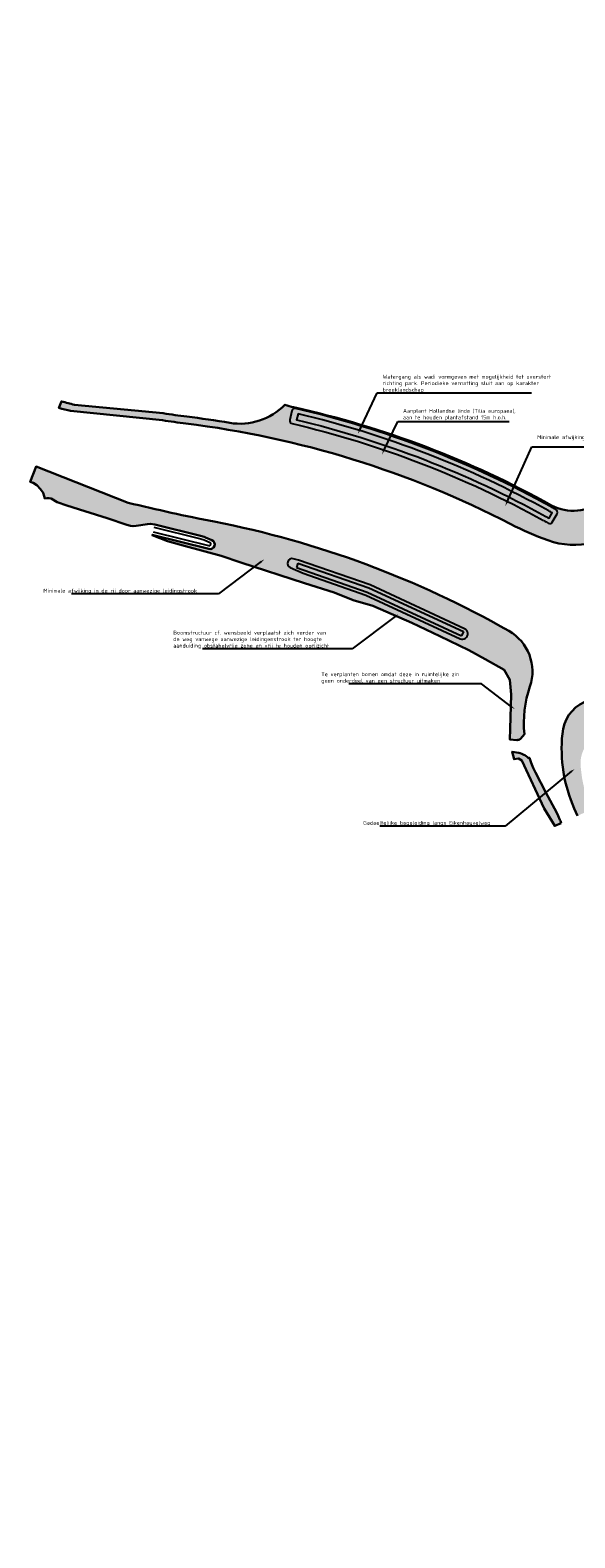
# Model space of a CAD drawing. Header units: metres. Extents: x 169758 to 173903, y 405444 to 407160.
# Tile 3 of 13: x 169758 to 169933, y 406675 to 407160. Entities that reach past the tile are written whole.
import ezdxf
from ezdxf import colors
from ezdxf.entities.mleader import LeaderData, LeaderLine
from ezdxf.math import Vec2, Vec3

# ---------------------------------------------------------------- set-up
doc = ezdxf.new("R2010")
doc.units = ezdxf.units.M
doc.header["$MEASUREMENT"] = 0
doc.layers.add('BRO ALG G Bermen', color=7, linetype='Continuous', lineweight=30, true_color=0xafd9aa)
doc.layers.add('BRO ALG G Bloem- en kruidenrijk grasland hatch', color=7, linetype='Continuous', true_color=0xd7ebd2)
doc.layers.add('N-WE-GW-WATERGANG_BODEM-G', color=73, linetype='Continuous', plot=False)
doc.layers.add('N-WE-GW-WATERGANG_INSTEEK-G', color=96, linetype='Continuous', plot=False)
doc.layers.add('X-XX-AL-T25-500', color=7, linetype='Continuous', lineweight=25)
doc.styles.add('NLCS-ISO-M500-T25', font='NLCS-ISO.ttf', dxfattribs={"height": 1.25})

msp = doc.modelspace()

# ---------------------------------------------------------------- hatches: boundary and pattern name
at = {"layer": 'BRO ALG G Bermen'}
h = msp.add_hatch(color=256, dxfattribs=at)
h.dxf.hatch_style = 1
h.paths.add_polyline_path([(170086.38, 407112.13), (170088.45, 407113.59), (170086.89, 407116.28), (170087.07, 407116.4), (170088.67, 407117.42), (170089.18, 407117.72), (170090.31, 407118.37), (170092.02, 407119.26), (170102.12, 407124.59), (170105.76, 407126.99), (170109.2, 407129.66), (170112.37, 407132.56), (170126.16, 407145.46), (170123.43, 407148.53), (170123.06, 407150.22), (170122.42, 407149.63), (170121.48, 407148.78), (170105.76, 407134.23), (170103.39, 407132.27), (170100.9, 407130.5), (170098.28, 407128.91), (170089.82, 407124.55), (170087.25, 407123.17), (170086.04, 407122.43), (170084.74, 407121.64), (170082.33, 407120), (170066.93, 407109.07), (170063.87, 407106.9), (170059.1, 407103.21), (170056.84, 407101.29), (170054.5, 407099.3), (170053.97, 407098.81), (170050.11, 407095.22), (170043.64, 407089.36), (170037.12, 407083.81), (170030.42, 407078.5), (170023.51, 407073.42), (170012.08, 407065.18), (170007.3, 407061.56), (170004.71, 407059.43), (170002.66, 407057.74), (169998.2, 407053.75), (169969.87, 407027.99), (169962.1, 407020.8), (169956.83, 407015.75), (169948.34, 407007.39), (169947.39, 407006.3), (169944.89, 407008.63, 0.366643), (169942.31, 407008.75, -0.312357), (169925.99, 407006.96, 0.072604), (169843.07, 407038.5, -0.062285), (169840.27, 407039.33, -0.247777), (169822.53, 407033.49, 0.011151), (169808.75, 407035.51, -0.006667), (169801.15, 407036.55), (169772.66, 407039.3, -0.003736), (169768.46, 407040.39), (169767.64, 407038.29, 0.003316), (169771.4, 407037.3), (169800.9, 407034.31, 0.00659), (169808.47, 407033.27, -0.08878), (169912.85, 407000.95, 0.032622), (169924.8, 406995.73, 0.300233), (169951.57, 407002.18, -0.022117), (169986.82, 407036.73), (170009.69, 407057.53), (170052.25, 407088.02)])
h = msp.add_hatch(color=256, dxfattribs=at)
h.dxf.hatch_style = 1
h.paths.add_polyline_path([(169817.54, 407001.73, -0.011709), (169789.93, 407007.8), (169760.3, 407019.41), (169758.42, 407014.56), (169758.39, 407014.49), (169759.39, 407014.15), (169760.51, 407013.41), (169761.76, 407012.13), (169762.59, 407011), (169763.05, 407009.21), (169764.37, 407009.33), (169765.15, 407009.16), (169767.09, 407007.98), (169770.21, 407006.95), (169775.93, 407005.1), (169783.09, 407002.89), (169789.46, 407000.68), (169790.67, 407000.34), (169791.42, 407000.24), (169792.46, 407000.38), (169796.92, 407001.04), (169798.5, 407000.85), (169813.13, 406997.21, -0.041859), (169814.71, 406996.67), (169816.81, 406995.76, -0.919646), (169815.85, 406992.93), (169797.65, 406997.45), (169797.64, 406997.41), (169802.53, 406995.47), (169808.28, 406993.89), (169819.78, 406990.73), (169826.14, 406988.64), (169846.57, 406981.92), (169856.16, 406978.91), (169862.21, 406976.53), (169868.53, 406974.63), (169881.03, 406969.21), (169890.12, 406964.87), (169899.38, 406960.45), (169904.6, 406957.55), (169910.8, 406954.1), (169912.62, 406950.83), (169912.98, 406946.18), (169912.64, 406935.1), (169912.53, 406931.69), (169914.83, 406931.51), (169914.97, 406931.51), (169915.11, 406931.52), (169915.26, 406931.54), (169915.39, 406931.58), (169915.52, 406931.62), (169915.65, 406931.68), (169915.78, 406931.75), (169915.9, 406931.83), (169916.01, 406931.91), (169917.27, 406933.34, -0.109332), (169919.03, 406948.69, 0.360398), (169912.26, 406966.59, 0.081224)])
h = msp.add_hatch(color=256, dxfattribs=at)
h.dxf.hatch_style = 1
h.paths.add_polyline_path([(169929.47, 406933.51, 0.130328), (169933.3, 406909.44), (169934.28, 406907.14), (169938.86, 406909.2), (169938.59, 406909.76), (169937.83, 406911.71), (169937.38, 406912.88), (169936.81, 406914.84), (169936.44, 406916.09), (169935.77, 406919.37), (169935.37, 406922.7), (169935.3, 406923.55), (169935.3, 406924.4), (169935.37, 406925.25), (169935.44, 406925.65), (169935.52, 406926.09), (169935.65, 406926.62), (169935.73, 406926.92), (169936.01, 406927.73), (169936.03, 406927.78), (169936.35, 406928.51), (169936.9, 406929.68), (169937.26, 406930.14), (169937.89, 406930.82), (169938.57, 406931.46), (169939.31, 406932.03), (169940.09, 406932.53), (169940.91, 406932.97), (169941.77, 406933.34), (169942.65, 406933.64), (169943.55, 406933.86), (169944.47, 406934.01), (169945.4, 406934.08), (169946.33, 406934.07), (169946.6, 406934.04), (169954.7, 406928.72), (169979.44, 406907.3), (169983.19, 406904.02, -0.023351), (170001.74, 406882.06), (170007.59, 406874.44), (170010.21, 406876.45), (170056.88, 406815.64), (170056.8, 406816.5), (170057.55, 406815.42), (170080.72, 406782.32), (170101.09, 406753.53), (170121.69, 406726.98), (170141.21, 406703.73), (170153.31, 406691.27), (170161.86, 406682.57), (170166.64, 406683.95), (170179.49, 406669.89), (170202.37, 406650.72), (170202.37, 406649.41), (170203.17, 406649.54), (170205.33, 406647.56), (170206.05, 406646.57), (170218.69, 406636.34), (170235.09, 406623.65), (170250.36, 406612.84), (170262.45, 406604.73), (170275.86, 406595.75), (170288.37, 406588.24), (170298.7, 406581.88), (170310.33, 406575.23), (170322.46, 406568.7), (170336.67, 406561.33), (170348.28, 406555.87), (170358.54, 406551.51), (170369.23, 406546.69), (170377.97, 406542.92), (170388.82, 406538.72), (170398.83, 406534.92), (170408.16, 406531.79), (170417.42, 406529.12), (170427.04, 406526.32), (170430.35, 406525), (170433.3, 406523.62), (170435.39, 406522.41), (170436.98, 406521.1), (170438.49, 406519.49), (170439.45, 406517.71), (170439.73, 406515.77), (170439.78, 406515.6), (170439.93, 406514.68), (170440.02, 406513.76), (170440.02, 406512.84), (170439.95, 406511.92), (170437.56, 406497.91), (170437.95, 406497.85), (170437.79, 406497.3), (170434.74, 406477.53, 0.030371), (170436.38, 406467.92), (170436.71, 406466.55), (170436.69, 406466.45), (170436.23, 406464.41), (170439.5, 406464.21), (170439.2, 406461.57, 0.198154), (170449.16, 406426.74), (170468.25, 406402.63), (170470.21, 406404.17), (170468.64, 406406.17), (170451.12, 406428.29, -0.198154), (170441.68, 406461.29), (170446.02, 406499.64, 0.045619), (170446.42, 406517.85, 0.335406), (170434.53, 406531.49, -0.029214), (170394.29, 406542.41), (170377.96, 406550.15), (170361.98, 406558.35, -0.132444), (170106.85, 406753.42), (170005.75, 406885.13, 0.064709), (169948.78, 406942.27, 0.601586)])
h = msp.add_hatch(color=256, dxfattribs=at)
h.dxf.hatch_style = 1
h.paths.add_polyline_path([(169920.85, 406921.02), (169920.12, 406922.59), (169919.46, 406924.19), (169918.88, 406925.81), (169918.56, 406925.71), (169918.18, 406926.06), (169917.78, 406926.37), (169917.35, 406926.65), (169917.1, 406926.79), (169916.9, 406926.9), (169916.64, 406927.01), (169916.43, 406927.1), (169915.94, 406927.27), (169915.44, 406927.39), (169913.31, 406927.72), (169913.96, 406925.32), (169915.33, 406925.6), (169916.44, 406924.96), (169923.58, 406909.5), (169926.99, 406903.88), (169929.11, 406904.83), (169928.85, 406905.5), (169928.68, 406905.86), (169928.13, 406907.13), (169927.64, 406908.07), (169925.52, 406912.1), (169924.17, 406914.67)])
at = {"layer": 'BRO ALG G Bloem- en kruidenrijk grasland hatch'}
h = msp.add_hatch(dxfattribs=at)
h.set_pattern_fill('CROSS', color=256, scale=3)
h.paths.add_polyline_path([(169985.14, 407038.59), (170008.11, 407059.48), (170050.81, 407090.06), (170084.94, 407114.17), (170087.31, 407115.55), (170086.89, 407116.28), (170087.07, 407116.4), (170088.67, 407117.42), (170089.18, 407117.72), (170090.31, 407118.37), (170092.02, 407119.26), (170102.12, 407124.59), (170105.76, 407126.99), (170109.2, 407129.66), (170112.37, 407132.56), (170126.19, 407145.48), (170123.43, 407148.53), (170123.06, 407150.22), (170122.42, 407149.63), (170121.48, 407148.78), (170105.76, 407134.23), (170103.39, 407132.27), (170100.9, 407130.5), (170098.28, 407128.91), (170089.82, 407124.55), (170087.25, 407123.17), (170086.04, 407122.43), (170084.74, 407121.64), (170082.33, 407120), (170066.93, 407109.07), (170063.87, 407106.9), (170059.1, 407103.21), (170056.84, 407101.29), (170054.5, 407099.3), (170053.97, 407098.81), (170050.11, 407095.22), (170043.64, 407089.36), (170037.12, 407083.81), (170030.42, 407078.5), (170023.51, 407073.42), (170012.08, 407065.18), (170007.3, 407061.56), (170004.71, 407059.43), (170002.66, 407057.74), (169998.2, 407053.75), (169969.87, 407027.99), (169962.1, 407020.8), (169956.83, 407015.75), (169948.34, 407007.39), (169947.39, 407006.3), (169944.89, 407008.63, 0.366643), (169942.31, 407008.75, -0.31856), (169925.71, 407007.12, 0.072391), (169843, 407038.51), (169837.12, 407032.5, -0.065915), (169914.71, 407004.55, 0.056866), (169935.04, 406996.81, 0.187649), (169949.74, 407003.88, -0.022114)])
h.paths.add_polyline_path([(170136.18, 407154.09), (170135.34, 407156.41), (170134.88, 407157.68), (170134.11, 407159.75), (170127.96, 407154.48), (170124.75, 407151.73), (170125.02, 407149.99), (170127.8, 407146.98), (170128.54, 407147.66), (170128.63, 407147.74), (170130.78, 407149.6), (170133.05, 407151.52), (170133.55, 407151.93)])
h = msp.add_hatch(dxfattribs=at)
h.set_pattern_fill('CROSS', color=256, scale=3)
h.paths.add_polyline_path([(169816.76, 406997.75, -0.01182), (169788.71, 407003.93), (169768.71, 407011.76), (169758.82, 407015.61), (169758.42, 407014.56), (169758.39, 407014.49), (169759.39, 407014.15), (169760.51, 407013.41), (169761.76, 407012.13), (169762.59, 407011), (169762.86, 407009.94), (169763.05, 407009.21), (169763.76, 407009.28), (169764.49, 407009.31), (169765.15, 407009.16), (169767.09, 407007.98), (169770.21, 407006.95), (169775.93, 407005.1), (169783.09, 407002.89), (169789.46, 407000.68), (169790.67, 407000.34), (169791.42, 407000.24), (169792.46, 407000.38), (169796.1, 407000.92), (169797.09, 407001.02), (169798.5, 407000.85), (169813.13, 406997.21, -0.041859), (169814.71, 406996.67), (169816.81, 406995.76, -0.919646), (169815.85, 406992.93), (169797.65, 406997.45), (169797.64, 406997.41), (169802.53, 406995.47), (169808.28, 406993.89), (169819.78, 406990.73), (169826.14, 406988.64), (169846.56, 406981.92), (169856.16, 406978.91), (169862.21, 406976.53), (169868.53, 406974.63), (169881.03, 406969.21), (169890.12, 406964.87), (169899.38, 406960.45), (169904.6, 406957.55), (169910.8, 406954.1), (169912.62, 406950.82), (169912.98, 406945.99, 0.46979), (169910.59, 406962.87, 0.005895), (169910.37, 406963, 0.081325)])

# ---------------------------------------------------------------- linework, layer by layer
at = {"layer": 'BRO ALG G Bermen'}
msp.add_lwpolyline([(169951.57, 407002.18, -0.300233), (169924.8, 406995.73, -0.032622), (169912.85, 407000.95, 0.08878), (169808.47, 407033.27, -0.00659), (169800.9, 407034.31), (169771.4, 407037.3, -0.003316), (169767.64, 407038.29), (169768.46, 407040.39, 0.003736), (169772.66, 407039.3), (169801.15, 407036.55, 0.006667), (169808.75, 407035.51, -0.011151), (169822.53, 407033.49, 0.247777), (169840.27, 407039.33, 0.062285), (169843.07, 407038.5), (169843.07, 407038.5), (169843.07, 407038.5), (169843.07, 407038.5), (169843.07, 407038.5, -0.072604), (169925.99, 407006.96, 0.308461), (169942.16, 407008.61, -0.396012)], format="xyb", dxfattribs=at)
at = {"layer": 'BRO ALG G Bermen', "flags": 128}
msp.add_lwpolyline([(169912.26, 406966.59, -0.360398), (169919.03, 406948.69, 0.109332), (169917.27, 406933.34), (169917.27, 406933.34), (169916.01, 406931.91), (169915.9, 406931.83), (169915.78, 406931.75), (169915.65, 406931.68), (169915.52, 406931.62), (169915.39, 406931.58), (169915.25, 406931.54), (169915.17, 406931.53), (169915.11, 406931.52), (169914.97, 406931.51), (169914.83, 406931.51), (169912.53, 406931.69), (169912.64, 406935.1), (169912.98, 406946.18), (169912.62, 406950.83), (169910.8, 406954.1), (169904.6, 406957.55), (169899.38, 406960.45), (169890.12, 406964.87), (169881.03, 406969.21), (169868.53, 406974.63), (169862.21, 406976.53), (169856.16, 406978.91), (169846.57, 406981.92), (169826.14, 406988.64), (169819.78, 406990.73), (169808.28, 406993.89), (169802.53, 406995.47), (169797.64, 406997.41), (169797.65, 406997.45), (169815.85, 406992.93, 0.919646), (169816.81, 406995.76), (169814.71, 406996.67, 0.041859), (169813.13, 406997.21), (169798.5, 407000.85), (169797.09, 407001.02), (169796.1, 407000.92), (169792.46, 407000.38), (169791.42, 407000.24), (169790.67, 407000.34), (169789.46, 407000.68), (169783.09, 407002.89), (169775.93, 407005.1), (169770.21, 407006.95), (169767.09, 407007.98), (169765.15, 407009.16), (169764.49, 407009.3), (169763.76, 407009.28), (169763.05, 407009.21), (169762.86, 407009.94), (169762.59, 407011), (169761.76, 407012.13), (169760.51, 407013.41), (169759.39, 407014.15), (169758.39, 407014.49), (169758.42, 407014.56), (169760.3, 407019.41), (169789.93, 407007.8, 0.011709), (169817.54, 407001.73, -0.081224)], format="xyb", close=True, dxfattribs=at)
msp.add_lwpolyline([(169934.28, 406907.14), (169933.3, 406909.44, -0.130328), (169929.47, 406933.51, -0.601586), (169948.78, 406942.27, -0.064709)], format="xyb", dxfattribs=at)
msp.add_lwpolyline([(169929.11, 406904.83), (169928.85, 406905.5), (169928.68, 406905.86), (169928.13, 406907.13), (169927.64, 406908.07), (169925.52, 406912.1), (169924.17, 406914.67), (169920.85, 406921.02), (169920.12, 406922.59), (169919.46, 406924.19), (169918.88, 406925.81), (169918.56, 406925.71), (169918.18, 406926.06), (169917.78, 406926.37), (169917.35, 406926.65), (169917.1, 406926.79), (169916.9, 406926.9), (169916.64, 406927.01), (169916.43, 406927.1), (169915.94, 406927.27), (169915.44, 406927.39), (169913.31, 406927.72), (169913.96, 406925.32), (169915.33, 406925.6), (169916.44, 406924.96), (169923.58, 406909.5), (169926.99, 406903.88)], close=True, dxfattribs=at)
at = {"layer": 'N-WE-GW-WATERGANG_BODEM-G', "transparency": 33554687}
msp.add_line((169897.63, 406966.36), (169897, 406965), dxfattribs=at)
msp.add_line((169897.63, 406966.36), (169897, 406965), dxfattribs=at)
for points in [[(169925.14, 407005.15, 0.06796), (169844.49, 407036.41), (169844.03, 407034.46, -0.067963), (169924.17, 407003.4)], [(169924.18, 407003.39, -0.000942), (169925.23, 407002.82), (169926.19, 407004.57, 0.000942), (169925.14, 407005.15, 0.000942)], [(169924.18, 407003.39, -0.000942), (169925.23, 407002.82), (169926.19, 407004.57, 0.000942), (169925.14, 407005.15, 0.000942)], [(169816.41, 406994.84), (169814.31, 406995.75, 0.041859), (169812.89, 406996.24), (169798.26, 406999.88)], [(169816.41, 406994.84), (169814.31, 406995.75, 0.041859), (169812.89, 406996.24), (169798.26, 406999.88)]]:
    msp.add_lwpolyline(points, format="xyb", dxfattribs=at)
for points in [[(169797.9, 406998.42), (169816.09, 406993.9)], [(169797.9, 406998.42), (169816.09, 406993.9)], [(169816.41, 406994.84), (169816.09, 406993.9)], [(169816.41, 406994.84), (169816.09, 406993.9)], [(169844.4, 406988.39), (169843.98, 406986.96)], [(169844.4, 406988.39), (169843.98, 406986.96)], [(169844.4, 406988.39), (169867.26, 406980.44), (169897.63, 406966.36)], [(169844.4, 406988.39), (169867.26, 406980.44), (169897.63, 406966.36)], [(169843.98, 406986.96), (169866.7, 406979.05), (169897, 406965)], [(169843.98, 406986.96), (169866.7, 406979.05), (169897, 406965)]]:
    msp.add_lwpolyline(points, dxfattribs=at)
at = {"layer": 'N-WE-GW-WATERGANG_INSTEEK-G', "transparency": 33554687}
for points in [[(169923.46, 407002.08, -0.001339), (169924.94, 407001.26, 0.443875), (169926.23, 407001.53), (169927.75, 407004.28, 0.413756), (169927.35, 407005.64, 0.001333), (169925.85, 407006.47, 0.068856), (169843.72, 407038.13, 0.415587), (169842.52, 407037.38), (169841.85, 407034.46, 0.412829), (169842.59, 407033.26, -0.068851), (169923.44, 407002.09)], [(169798.5, 407000.85), (169813.13, 406997.21, -0.041859), (169814.71, 406996.67), (169816.81, 406995.76, -0.919646), (169815.85, 406992.93), (169797.65, 406997.45)], [(169798.5, 407000.85), (169813.13, 406997.21, -0.041859), (169814.71, 406996.67), (169816.81, 406995.76, -0.919646), (169815.85, 406992.93), (169797.65, 406997.45)]]:
    msp.add_lwpolyline(points, format="xyb", dxfattribs=at)
msp.add_lwpolyline([(169898.05, 406967.27), (169867.64, 406981.37), (169844.69, 406989.35), (169842.95, 406989.79, 0.919646), (169841.99, 406986.96), (169846.17, 406985.13), (169866.32, 406978.12), (169896.58, 406964.09, 1)], format="xyb", close=True, dxfattribs=at)
msp.add_lwpolyline([(169898.05, 406967.27), (169867.64, 406981.37), (169844.69, 406989.35), (169842.95, 406989.79, 0.919646), (169841.99, 406986.96), (169846.17, 406985.13), (169866.32, 406978.12), (169896.58, 406964.09, 1)], format="xyb", close=True, dxfattribs=at)

# ---------------------------------------------------------------- leaders
at = {"layer": 'X-XX-AL-T25-500', "transparency": 33554687}
ml = msp.add_multileader_mtext('Standard', dxfattribs=at)
ml.set_content('Watergang als wadi vormgeven met mogelijkheid tot overstort richting park. Periodieke vernatting sluit aan op karakter broeklandschap ', color=256, style='NLCS-ISO-M500-T25')
ml.set_leader_properties(color=256, linetype='ByLayer', lineweight=-1)
ml.build(insert=Vec2(0, 0))
ml.multileader.update_dxf_attribs({"text_left_attachment_type": 5, "text_right_attachment_type": 5, "dogleg_length": 1.25, "arrow_head_size": 1.25})
ctx = ml.context
ctx.base_point, ctx.char_height, ctx.arrow_head_size, ctx.landing_gap_size, ctx.plane_origin = Vec3(169871.23, 407043.1), 1.25, 1.25, 0.45, Vec3(169929.31, 407047.79)
ctx.left_attachment, ctx.right_attachment = 5, 5
notes = []
notes.append((ctx, [(1, (1, 1, 0), (169869.98, 407043.1), (1, 0), 1.25, [(0, [(169863.7, 407029.89)], 0, [])])]))
ctx.mtext.insert, ctx.mtext.width, ctx.mtext.flow_direction = Vec3(169871.68, 407048.94), 47.3419, 5
ml = msp.add_multileader_mtext('Standard', dxfattribs=at)
ml.set_content('Aanplant Hollandse linde (Tilia europaea), \\Paan te houden plantafstand 15m h.o.h. ', color=256, style='NLCS-ISO-M500-T25')
ml.set_leader_properties(color=256, linetype='ByLayer', lineweight=-1)
ml.build(insert=Vec2(0, 0))
ml.multileader.update_dxf_attribs({"text_left_attachment_type": 5, "text_right_attachment_type": 5, "dogleg_length": 1.25, "arrow_head_size": 1.25})
ctx = ml.context
ctx.base_point, ctx.char_height, ctx.arrow_head_size, ctx.landing_gap_size, ctx.plane_origin = Vec3(169877.8, 407033.97), 1.25, 1.25, 0.45, Vec3(169937.06, 407041.18)
ctx.left_attachment, ctx.right_attachment = 5, 5
notes.append((ctx, [(1, (1, 1, 0), (169876.55, 407033.97), (1, 0), 1.25, [(0, [(169871.45, 407023.28)], 0, [])])]))
ctx.mtext.insert, ctx.mtext.width, ctx.mtext.flow_direction = Vec3(169878.25, 407037.96), 47.3419, 5
ml = msp.add_multileader_mtext('Standard', dxfattribs=at)
ml.set_content('Minimale afwijking in de rij door aanwezige leidingstrook ', color=256, style='NLCS-ISO-M500-T25')
ml.set_leader_properties(color=256, linetype='ByLayer', lineweight=-1)
ml.build(insert=Vec2(0, 0))
ml.multileader.update_dxf_attribs({"text_left_attachment_type": 5, "text_right_attachment_type": 5, "dogleg_length": 1.25, "arrow_head_size": 1.25})
ctx = ml.context
ctx.base_point, ctx.char_height, ctx.arrow_head_size, ctx.landing_gap_size, ctx.plane_origin = Vec3(169920.9, 407025.77), 1.25, 1.25, 0.45, Vec3(169976.69, 407024.59)
ctx.left_attachment, ctx.right_attachment = 5, 5
notes.append((ctx, [(1, (1, 1, 0), (169919.65, 407025.77), (1, 0), 1.25, [(0, [(169911.08, 407006.69)], 0, [])])]))
ctx.mtext.insert, ctx.mtext.width, ctx.mtext.flow_direction = Vec3(169921.35, 407029.52), 47.3419, 5
ml = msp.add_multileader_mtext('Standard', dxfattribs=at)
ml.set_content('Minimale afwijking in de rij door aanwezige leidingstrook', color=256, style='NLCS-ISO-M500-T25')
ml.set_leader_properties(color=256, linetype='ByLayer', lineweight=-1)
ml.build(insert=Vec2(0, 0))
ml.multileader.update_dxf_attribs({"text_left_attachment_type": 5, "text_right_attachment_type": 5, "dogleg_length": 1.25, "arrow_head_size": 1.25})
ctx = ml.context
ctx.base_point, ctx.char_height, ctx.arrow_head_size, ctx.landing_gap_size, ctx.plane_origin = Vec3(169762.17, 406978.48), 1.25, 1.25, 0.45, Vec3(169820.18, 406960.39)
ctx.left_attachment, ctx.right_attachment = 5, 5
notes.append((ctx, [(0, (1, 1, 0), (169818.91, 406978.48), (-1, 0), 1.25, [(0, [(169833.68, 406989.63)], 0, [])])]))
ctx.mtext.insert, ctx.mtext.flow_direction = Vec3(169762.62, 406980.14), 5
ml = msp.add_multileader_mtext('Standard', dxfattribs=at)
ml.set_content('Boomstructuur cf. wensbeeld verplaatst zich verder van \\Pde weg vanwege aanwezige leidingenstrook ter hoogte \\Paanduiding obstakelvrije zone en vrij te houden oprijzicht ', color=256, style='NLCS-ISO-M500-T25')
ml.set_leader_properties(color=256, linetype='ByLayer', lineweight=-1)
ml.build(insert=Vec2(0, 0))
ml.multileader.update_dxf_attribs({"text_left_attachment_type": 5, "text_right_attachment_type": 5, "dogleg_length": 1.25, "arrow_head_size": 1.25})
ctx = ml.context
ctx.base_point, ctx.char_height, ctx.arrow_head_size, ctx.landing_gap_size, ctx.plane_origin = Vec3(169803.95, 406960.82), 1.25, 1.25, 0.45, Vec3(169863.21, 406942.74)
ctx.left_attachment, ctx.right_attachment = 5, 5
notes.append((ctx, [(0, (1, 1, 0), (169861.93, 406960.82), (-1, 0), 1.25, [(0, [(169876.7, 406971.98)], 0, [])])]))
ctx.mtext.insert, ctx.mtext.flow_direction = Vec3(169804.4, 406966.66), 5
ml = msp.add_multileader_mtext('Standard', dxfattribs=at)
ml.set_content('Te verplanten bomen omdat deze in ruimtelijke zin\\Pgeen onderdeel van een structuur uitmaken', color=256, style='NLCS-ISO-M500-T25')
ml.set_leader_properties(color=256, linetype='ByLayer', lineweight=-1)
ml.build(insert=Vec2(0, 0))
ml.multileader.update_dxf_attribs({"text_left_attachment_type": 5, "text_right_attachment_type": 5, "dogleg_length": 1.25, "arrow_head_size": 1.25})
ctx = ml.context
ctx.base_point, ctx.char_height, ctx.arrow_head_size, ctx.landing_gap_size, ctx.plane_origin = Vec3(169851.52, 406949.54), 1.25, 1.25, 0.45, Vec3(169904.71, 406931.45)
ctx.left_attachment, ctx.right_attachment = 5, 5
notes.append((ctx, [(0, (1, 1, 0), (169903.43, 406949.54), (-1, 0), 1.25, [(0, [(169914.15, 406941.46)], 0, [])])]))
ctx.mtext.insert, ctx.mtext.flow_direction = Vec3(169851.97, 406953.29), 5
ml = msp.add_multileader_mtext('Standard', dxfattribs=at)
ml.set_content('Gedeeltelijke begeleiding langs Eikenheuvelweg', color=256, style='NLCS-ISO-M500-T25')
ml.set_leader_properties(color=256, linetype='ByLayer', lineweight=-1)
ml.build(insert=Vec2(0, 0))
ml.multileader.update_dxf_attribs({"text_left_attachment_type": 5, "text_right_attachment_type": 5, "dogleg_length": 1.25, "arrow_head_size": 1.25})
ctx = ml.context
ctx.base_point, ctx.char_height, ctx.arrow_head_size, ctx.landing_gap_size, ctx.plane_origin = Vec3(169864.99, 406903.83), 1.25, 1.25, 0.45, Vec3(169912.34, 406911.13)
ctx.left_attachment, ctx.right_attachment = 5, 5
notes.append((ctx, [(0, (1, 1, 0), (169911.07, 406903.83), (-1, 0), 1.25, [(0, [(169933.41, 406922.24)], 0, [])])]))
ctx.mtext.insert, ctx.mtext.flow_direction = Vec3(169865.44, 406905.49), 5
for ctx, leaders in notes:
    for number, flags, end, landing, length, lines in leaders:
        leader = LeaderData()
        leader.index, (leader.has_last_leader_line, leader.has_dogleg_vector, leader.attachment_direction) = number, flags
        leader.last_leader_point, leader.dogleg_vector, leader.dogleg_length = Vec3(end), Vec3(landing), length
        for number, points, colour, breaks in lines:
            line = LeaderLine()
            line.index, line.vertices, line.color, line.breaks = number, Vec3.list(points), colors.encode_raw_color(colour), breaks
            leader.lines.append(line)
        ctx.leaders.append(leader)

doc.saveas('drawing.dxf')
